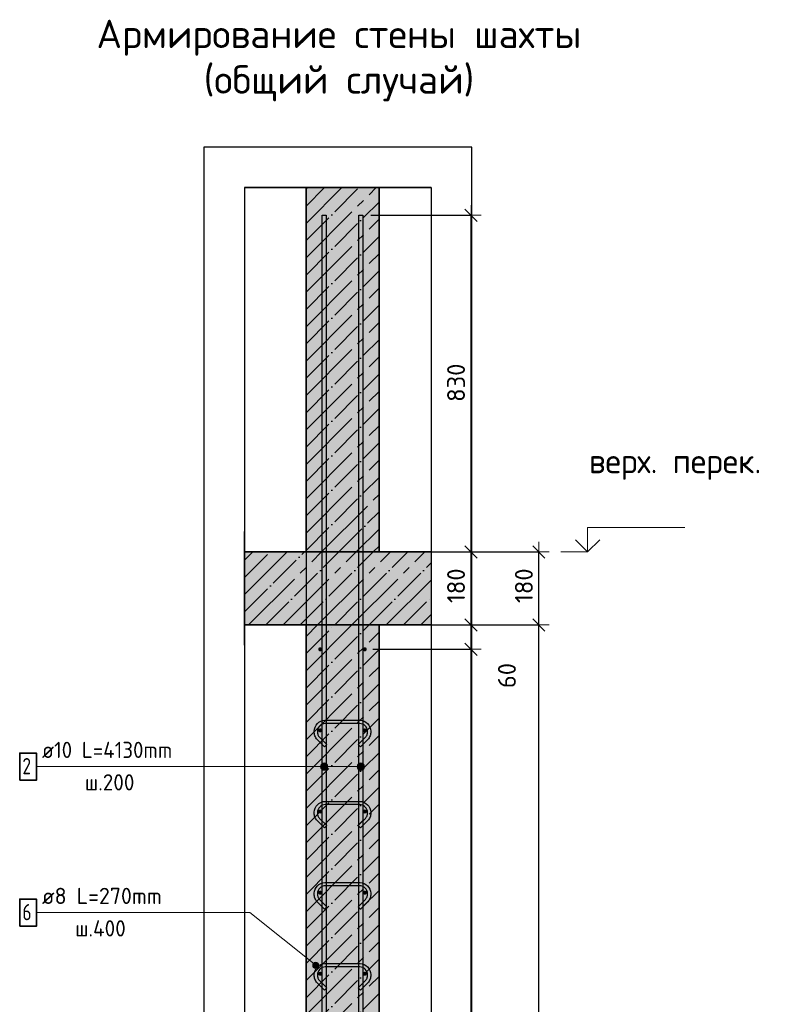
# Model space of a CAD drawing. Header units: millimetres. Extents: x 2792 to 69837, y -2757 to 29968.
# Tile 52 of 77: x 28800 to 30668, y 20148 to 22576. Entities that reach past the tile are written whole.
import ezdxf

# ---------------------------------------------------------------- set-up
doc = ezdxf.new("R2010")
doc.units = ezdxf.units.MM
doc.header["$PDMODE"] = 65
for name, pattern in [('______11', [100, 80, -10, 0, -10]), ('______5', [220, 160, -20, 20, -20]), ('________', [0])]:
    doc.linetypes.add(name, pattern=pattern)
for name, color, linetype, lineweight in [('Standard', 7, 'Continuous', 25), ('Арм.стержн. вертикальными 1', 22, 'Continuous', 35), ('Арм.стержн.горизонт. 1', 180, 'Continuous', 35), ('Высотная отметки_ общее', 7, 'Continuous', 13), ('Размерная линия_ общее', 7, 'Continuous', 13)]:
    doc.layers.add(name, color=color, linetype=linetype, lineweight=lineweight)
doc.layers.add('Арм.стержн.Стяжки', color=7, linetype='Continuous', lineweight=35, true_color=0x501e0f)
doc.styles.add('ISOCPEUR', font='ISOCPEUR')
doc.dimstyles.new('DIMSTYLE_2', dxfattribs={"dimtxt": 44, "dimasz": 50, "dimexe": 0, "dimexo": 0, "dimgap": 22, "dimtad": 2, "dimdec": 0, "dimrnd": 5, "dimzin": 12, "dimdsep": 46, "dimtxsty": 'ISOCPEUR', "dimblk1": 'ALL_ML_STRICH', "dimblk2": 'ALL_ML_STRICH', "dimsah": 1, "dimcen": 0, "dimclrd": 7, "dimclre": 256, "dimclrt": 7, "dimadec": 0, "dimazin": 0, "dimtfac": 1, "dimtdec": 0, "dimtix": 1, "dimtmove": 2, "dimatfit": 3, "dimfxl": 0, "dimtzin": 0, "dimlwd": 0, "dimlwe": -3, "dimarcsym": 0})
doc.dimstyles.new('DIMSTYLE_3', dxfattribs={"dimtxt": 44, "dimasz": 50, "dimexe": 0, "dimexo": 0, "dimgap": 22, "dimtad": 2, "dimdec": 0, "dimrnd": 5, "dimzin": 12, "dimdsep": 46, "dimtxsty": 'ISOCPEUR', "dimblk1": 'ALL_ML_STRICH', "dimblk2": 'ALL_ML_STRICH', "dimsah": 1, "dimcen": 0, "dimclrd": 7, "dimclre": 256, "dimclrt": 7, "dimadec": 0, "dimazin": 0, "dimtfac": 1, "dimtdec": 0, "dimtix": 1, "dimtmove": 2, "dimatfit": 3, "dimfxl": 0, "dimtzin": 0, "dimlwd": 0, "dimlwe": -3, "dimarcsym": 0})
doc.dimstyles.new('DIMSTYLE_5', dxfattribs={"dimtxt": 44, "dimasz": 50, "dimexe": 0, "dimexo": 0, "dimgap": 22, "dimtad": 0, "dimdec": 0, "dimrnd": 5, "dimzin": 12, "dimdsep": 46, "dimtxsty": 'ISOCPEUR', "dimblk1": 'ALL_ML_STRICH', "dimblk2": 'ALL_ML_STRICH', "dimsah": 1, "dimcen": 0, "dimclrd": 7, "dimclre": 256, "dimclrt": 7, "dimadec": 0, "dimazin": 0, "dimtfac": 1, "dimtdec": 0, "dimtix": 1, "dimtmove": 2, "dimatfit": 3, "dimfxl": 0, "dimtvp": 1.2, "dimtzin": 0, "dimlwd": 0, "dimlwe": -3, "dimarcsym": 0})

# ---------------------------------------------------------------- blocks, each defined once
blk = doc.blocks.new('ALL_ML_STRICH')
at = {"color": 0, "linetype": 'ByBlock', "lineweight": -2}
for p, q in [((0, -0.5), (0, 0.5)), ((-1, 0), (0.5, 0)), ((-0.3, -0.3), (0.3, 0.3))]:
    blk.add_line(p, q, dxfattribs=at)
blk = doc.blocks.new('*D4')
at = {"layer": 'DEFPOINTS', "color": 7, "linetype": 'Continuous', "lineweight": 13, "transparency": 33554687}
for p in [(29782, 21083.7), (29810.6, 17963.7), (30079.9, 17963.7)]:
    blk.add_point(p, dxfattribs=at)
at = {"layer": 'Размерная линия_ общее', "color": 253, "linetype": 'Continuous', "lineweight": -2, "true_color": 0xa0a0a0, "transparency": 33554687}
for p, q in [((29802, 21083.7), (30079.9, 21083.7)), ((29830.6, 17963.7), (30079.9, 17963.7))]:
    blk.add_line(p, q, dxfattribs=at)
at = {"layer": 'Размерная линия_ общее', "color": 7, "linetype": 'Continuous', "lineweight": -2, "transparency": 33554687}
blk.add_line((30079.9, 17963.7), (30079.9, 21083.7), dxfattribs=at)
at = {"layer": 'Размерная линия_ общее', "color": 7, "linetype": 'Continuous', "lineweight": 13, "transparency": 33554687, "xscale": 50, "yscale": 50, "zscale": 50}
for p, rotation in [((30079.9, 21083.7), 90), ((30079.9, 17963.7), 270)]:
    blk.add_blockref('ALL_ML_STRICH', p, dxfattribs=dict(at, rotation=rotation))
at = {"layer": 'Размерная линия_ общее', "color": 7, "linetype": 'Continuous', "lineweight": 13, "transparency": 33554687, "insert": (30042.9, 19530.3), "char_height": 44, "width": 176, "attachment_point": 5, "rotation": 90, "style": 'ISOCPEUR'}
blk.add_mtext('\\A1;{3120}', dxfattribs=at)
blk = doc.blocks.new('*D5')
at = {"layer": 'DEFPOINTS', "color": 7, "linetype": 'Continuous', "lineweight": 13, "transparency": 33554687}
for p in [(29786, 21263.7), (29782, 21083.7), (30079.9, 21083.7)]:
    blk.add_point(p, dxfattribs=at)
at = {"layer": 'Размерная линия_ общее', "color": 253, "linetype": 'Continuous', "lineweight": -2, "true_color": 0xa0a0a0, "transparency": 33554687}
for p, q in [((29806, 21263.7), (30079.9, 21263.7)), ((29802, 21083.7), (30079.9, 21083.7))]:
    blk.add_line(p, q, dxfattribs=at)
at = {"layer": 'Размерная линия_ общее', "color": 7, "linetype": 'Continuous', "lineweight": -2, "transparency": 33554687}
blk.add_line((30079.9, 21083.7), (30079.9, 21263.7), dxfattribs=at)
at = {"layer": 'Размерная линия_ общее', "color": 7, "linetype": 'Continuous', "lineweight": 13, "transparency": 33554687, "xscale": 50, "yscale": 50, "zscale": 50}
for p, rotation in [((30079.9, 21263.7), 90), ((30079.9, 21083.7), 270)]:
    blk.add_blockref('ALL_ML_STRICH', p, dxfattribs=dict(at, rotation=rotation))
at = {"layer": 'Размерная линия_ общее', "color": 7, "linetype": 'Continuous', "lineweight": 13, "transparency": 33554687, "insert": (30042.9, 21180.3), "char_height": 44, "width": 132, "attachment_point": 5, "rotation": 90, "style": 'ISOCPEUR'}
blk.add_mtext('\\A1;{180}', dxfattribs=at)
blk = doc.blocks.new('*D7')
at = {"layer": 'DEFPOINTS', "color": 7, "linetype": 'Continuous', "lineweight": 13, "transparency": 33554687}
for p in [(29650.8, 21023.7), (29650.8, 18023.7), (29912.7, 18023.7)]:
    blk.add_point(p, dxfattribs=at)
at = {"layer": 'Размерная линия_ общее', "color": 253, "linetype": 'Continuous', "lineweight": -2, "true_color": 0xa0a0a0, "transparency": 33554687}
for p, q in [((29670.8, 21023.7), (29912.7, 21023.7)), ((29670.8, 18023.7), (29912.7, 18023.7))]:
    blk.add_line(p, q, dxfattribs=at)
at = {"layer": 'Размерная линия_ общее', "color": 7, "linetype": 'Continuous', "lineweight": -2, "transparency": 33554687}
blk.add_line((29912.7, 18023.7), (29912.7, 21023.7), dxfattribs=at)
at = {"layer": 'Размерная линия_ общее', "color": 7, "linetype": 'Continuous', "lineweight": 13, "transparency": 33554687, "xscale": 50, "yscale": 50, "zscale": 50}
for p, rotation in [((29912.7, 21023.7), 90), ((29912.7, 18023.7), 270)]:
    blk.add_blockref('ALL_ML_STRICH', p, dxfattribs=dict(at, rotation=rotation))
at = {"layer": 'Размерная линия_ общее', "color": 7, "linetype": 'Continuous', "lineweight": 13, "transparency": 33554687, "insert": (29853.7, 19375.7), "char_height": 44, "width": 2.2, "attachment_point": 1, "rotation": 90, "line_spacing_factor": 0.60241, "style": 'ISOCPEUR'}
blk.add_mtext('\\W0.91;15х200=3000', dxfattribs=at)
blk = doc.blocks.new('*D8')
at = {"layer": 'DEFPOINTS', "color": 7, "linetype": 'Continuous', "lineweight": 13, "transparency": 33554687}
for p in [(29685.8, 21083.7), (29650.8, 21023.7), (29912.7, 21023.7)]:
    blk.add_point(p, dxfattribs=at)
at = {"layer": 'Размерная линия_ общее', "color": 253, "linetype": 'Continuous', "lineweight": -2, "true_color": 0xa0a0a0, "transparency": 33554687}
for p, q in [((29705.8, 21083.7), (29912.7, 21083.7)), ((29670.8, 21023.7), (29912.7, 21023.7))]:
    blk.add_line(p, q, dxfattribs=at)
at = {"layer": 'Размерная линия_ общее', "color": 7, "linetype": 'Continuous', "lineweight": -2, "transparency": 33554687}
blk.add_line((29912.7, 21023.7), (29912.7, 21083.7), dxfattribs=at)
at = {"layer": 'Размерная линия_ общее', "color": 7, "linetype": 'Continuous', "lineweight": 13, "transparency": 33554687, "xscale": 50, "yscale": 50, "zscale": 50}
for p, rotation in [((29912.7, 21083.7), 90), ((29912.7, 21023.7), 270)]:
    blk.add_blockref('ALL_ML_STRICH', p, dxfattribs=dict(at, rotation=rotation))
at = {"layer": 'Размерная линия_ общее', "color": 7, "linetype": 'Continuous', "lineweight": 13, "transparency": 33554687, "insert": (30001.1, 20958.9), "char_height": 44, "width": 88, "attachment_point": 5, "rotation": 90, "style": 'ISOCPEUR'}
blk.add_mtext('\\A1;{60}', dxfattribs=at)
blk = doc.blocks.new('*D9')
at = {"layer": 'DEFPOINTS', "color": 7, "linetype": 'Continuous', "lineweight": 13, "transparency": 33554687}
for p in [(29685.8, 21263.7), (29685.8, 21083.7), (29912.7, 21083.7)]:
    blk.add_point(p, dxfattribs=at)
at = {"layer": 'Размерная линия_ общее', "color": 253, "linetype": 'Continuous', "lineweight": -2, "true_color": 0xa0a0a0, "transparency": 33554687}
for p, q in [((29705.8, 21263.7), (29912.7, 21263.7)), ((29705.8, 21083.7), (29912.7, 21083.7))]:
    blk.add_line(p, q, dxfattribs=at)
at = {"layer": 'Размерная линия_ общее', "color": 7, "linetype": 'Continuous', "lineweight": -2, "transparency": 33554687}
blk.add_line((29912.7, 21083.7), (29912.7, 21263.7), dxfattribs=at)
at = {"layer": 'Размерная линия_ общее', "color": 7, "linetype": 'Continuous', "lineweight": 13, "transparency": 33554687, "xscale": 50, "yscale": 50, "zscale": 50}
for p, rotation in [((29912.7, 21263.7), 90), ((29912.7, 21083.7), 270)]:
    blk.add_blockref('ALL_ML_STRICH', p, dxfattribs=dict(at, rotation=rotation))
at = {"layer": 'Размерная линия_ общее', "color": 7, "linetype": 'Continuous', "lineweight": 13, "transparency": 33554687, "insert": (29875.7, 21180.3), "char_height": 44, "width": 132, "attachment_point": 5, "rotation": 90, "style": 'ISOCPEUR'}
blk.add_mtext('\\A1;{180}', dxfattribs=at)
blk = doc.blocks.new('*D10')
at = {"layer": 'DEFPOINTS', "color": 7, "linetype": 'Continuous', "lineweight": 13, "transparency": 33554687}
for p in [(29645.8, 22093.7), (29685.8, 21263.7), (29912.7, 21263.7)]:
    blk.add_point(p, dxfattribs=at)
at = {"layer": 'Размерная линия_ общее', "color": 253, "linetype": 'Continuous', "lineweight": -2, "true_color": 0xa0a0a0, "transparency": 33554687}
for p, q in [((29665.8, 22093.7), (29912.7, 22093.7)), ((29705.8, 21263.7), (29912.7, 21263.7))]:
    blk.add_line(p, q, dxfattribs=at)
at = {"layer": 'Размерная линия_ общее', "color": 7, "linetype": 'Continuous', "lineweight": -2, "transparency": 33554687}
blk.add_line((29912.7, 21263.7), (29912.7, 22093.7), dxfattribs=at)
at = {"layer": 'Размерная линия_ общее', "color": 7, "linetype": 'Continuous', "lineweight": 13, "transparency": 33554687, "xscale": 50, "yscale": 50, "zscale": 50}
for p, rotation in [((29912.7, 22093.7), 90), ((29912.7, 21263.7), 270)]:
    blk.add_blockref('ALL_ML_STRICH', p, dxfattribs=dict(at, rotation=rotation))
at = {"layer": 'Размерная линия_ общее', "color": 7, "linetype": 'Continuous', "lineweight": 13, "transparency": 33554687, "insert": (29875.7, 21680.9), "char_height": 44, "width": 132, "attachment_point": 5, "rotation": 90, "style": 'ISOCPEUR'}
blk.add_mtext('\\A1;{830}', dxfattribs=at)
blk = doc.blocks.new('COMPLEX_ELEVATIONDIM_0')
at = {"layer": 'Высотная отметки_ общее', "color": 7, "linetype": 'Continuous', "lineweight": 13, "transparency": 33554687}
for p, q in [((30199.9, 21263.7), (30199.9, 21323.7)), ((30199.9, 21323.7), (30439.9, 21323.7)), ((30199.9, 21263.7), (30169.9, 21293.7)), ((30199.9, 21263.7), (30229.9, 21293.7)), ((30199.9, 21263.7), (30199.9, 21263.7)), ((30199.9, 21263.7), (30199.9, 21263.7)), ((30199.9, 21263.7), (30199.9, 21263.7)), ((30199.9, 21263.7), (30199.9, 21263.7)), ((30199.9, 17963.7), (30199.9, 18023.7)), ((30199.9, 18023.7), (30439.9, 18023.7)), ((30199.9, 17963.7), (30169.9, 17993.7)), ((30199.9, 17963.7), (30229.9, 17993.7)), ((30199.9, 17963.7), (30133.8, 17963.7)), ((30199.9, 17963.7), (30199.9, 17963.7)), ((30199.9, 17963.7), (30199.9, 17963.7)), ((30199.9, 17963.7), (30199.9, 17963.7)), ((30199.9, 17963.7), (30199.9, 17963.7))]:
    blk.add_line(p, q, dxfattribs=at)
blk.add_lwpolyline([(30199.9, 21263.7), (30194.2, 21263.7), (30194.2, 21263.7), (30133.8, 21263.7)], dxfattribs=at)
at = {"layer": 'Высотная отметки_ общее', "color": 7, "linetype": 'Continuous', "lineweight": 13, "transparency": 33554687, "char_height": 60, "attachment_point": 7, "style": 'ISOCPEUR'}
for s, insert, width in [('\\W0.97;верх. перек.', (30203.3, 21441.5), 478.865), ('\\W0.98;верх. перекр.', (30201.7, 18132), 520.897)]:
    blk.add_mtext(s, dxfattribs=dict(at, insert=insert, width=width))

msp = doc.modelspace()

# ---------------------------------------------------------------- hatches: boundary and pattern name
at = {"linetype": 'Continuous', "lineweight": -3, "true_color": 0xc7c7c7, "transparency": 33554687}
msp.add_hatch(color=9, dxfattribs=at).paths.add_polyline_path([(29505.8, 21263.7), (29685.8, 21263.7), (29685.8, 22162), (29505.8, 22162)])
at = {"layer": 'Standard', "linetype": 'Continuous', "lineweight": -3, "transparency": 33554687}
msp.add_hatch(color=7, dxfattribs=at).paths.add_polyline_path([(29354.3, 21263.7), (29354.3, 21083.7), (29814.3, 21083.7), (29814.3, 21263.7)])
at = {"layer": 'Standard', "linetype": 'Continuous', "lineweight": -3, "true_color": 0xc7c7c7, "transparency": 33554687}
msp.add_hatch(color=9, dxfattribs=at).paths.add_polyline_path([(29685.8, 21083.7), (29505.8, 21083.7), (29505.8, 17963.7), (29685.8, 17963.7)])
at = {"layer": 'Арм.стержн. вертикальными 1', "linetype": 'Continuous', "lineweight": 13, "transparency": 33554687}
for points in [[(29543, 20729.8), (29543, 20738.8), (29541.8, 20734.3)], [(29543, 20729.8), (29543, 20738.8), (29541.8, 20734.3)], [(29543, 20738.8), (29546.3, 20726.5), (29546.3, 20742)], [(29543, 20738.8), (29546.3, 20726.5), (29546.3, 20742)], [(29543, 20738.8), (29543, 20729.8), (29546.3, 20726.5)], [(29543, 20738.8), (29543, 20729.8), (29546.3, 20726.5)], [(29546.3, 20742), (29550.8, 20725.3), (29550.8, 20743.3)], [(29546.3, 20742), (29550.8, 20725.3), (29550.8, 20743.3)], [(29546.3, 20742), (29546.3, 20726.5), (29550.8, 20725.3)], [(29546.3, 20742), (29546.3, 20726.5), (29550.8, 20725.3)], [(29550.8, 20743.3), (29550.8, 20725.3), (29555.3, 20726.5)], [(29550.8, 20743.3), (29555.3, 20726.5), (29555.3, 20742)], [(29550.8, 20743.3), (29550.8, 20725.3), (29555.3, 20726.5)], [(29550.8, 20743.3), (29555.3, 20726.5), (29555.3, 20742)], [(29555.3, 20742), (29555.3, 20726.5), (29558.5, 20729.8)], [(29555.3, 20742), (29558.5, 20729.8), (29558.5, 20738.8)], [(29555.3, 20742), (29555.3, 20726.5), (29558.5, 20729.8)], [(29555.3, 20742), (29558.5, 20729.8), (29558.5, 20738.8)], [(29558.5, 20738.8), (29558.5, 20729.8), (29559.8, 20734.3)], [(29558.5, 20738.8), (29558.5, 20729.8), (29559.8, 20734.3)], [(29633, 20729.8), (29633, 20738.8), (29631.8, 20734.3)], [(29633, 20729.8), (29633, 20738.8), (29631.8, 20734.3)], [(29633, 20738.8), (29636.3, 20726.5), (29636.3, 20742)], [(29633, 20738.8), (29636.3, 20726.5), (29636.3, 20742)], [(29633, 20738.8), (29633, 20729.8), (29636.3, 20726.5)], [(29633, 20738.8), (29633, 20729.8), (29636.3, 20726.5)], [(29636.3, 20742), (29640.8, 20725.3), (29640.8, 20743.3)], [(29636.3, 20742), (29640.8, 20725.3), (29640.8, 20743.3)], [(29636.3, 20742), (29636.3, 20726.5), (29640.8, 20725.3)], [(29636.3, 20742), (29636.3, 20726.5), (29640.8, 20725.3)], [(29640.8, 20743.3), (29640.8, 20725.3), (29645.3, 20726.5)], [(29640.8, 20743.3), (29645.3, 20726.5), (29645.3, 20742)], [(29640.8, 20743.3), (29640.8, 20725.3), (29645.3, 20726.5)], [(29640.8, 20743.3), (29645.3, 20726.5), (29645.3, 20742)], [(29645.3, 20742), (29645.3, 20726.5), (29648.5, 20729.8)], [(29645.3, 20742), (29648.5, 20729.8), (29648.5, 20738.8)], [(29645.3, 20742), (29645.3, 20726.5), (29648.5, 20729.8)], [(29645.3, 20742), (29648.5, 20729.8), (29648.5, 20738.8)], [(29648.5, 20738.8), (29648.5, 20729.8), (29649.8, 20734.3)], [(29648.5, 20738.8), (29648.5, 20729.8), (29649.8, 20734.3)]]:
    msp.add_hatch(color=7, dxfattribs=at).paths.add_polyline_path(points)
at = {"layer": 'Арм.стержн.горизонт. 1', "linetype": 'Continuous', "lineweight": 50, "transparency": 33554687}
for points in [[(29545.8, 21023.7), (29545.4, 21025.6), (29544.3, 21027.2), (29542.7, 21028.3), (29540.8, 21028.7), (29538.9, 21028.3), (29537.2, 21027.2), (29536.1, 21025.6), (29535.8, 21023.7), (29536.1, 21021.8), (29537.2, 21020.1), (29538.9, 21019), (29540.8, 21018.7), (29542.7, 21019), (29544.3, 21020.1), (29545.4, 21021.8)], [(29655.8, 21023.7), (29655.4, 21025.6), (29654.3, 21027.2), (29652.7, 21028.3), (29650.8, 21028.7), (29648.9, 21028.3), (29647.2, 21027.2), (29646.1, 21025.6), (29645.8, 21023.7), (29646.1, 21021.8), (29647.2, 21020.1), (29648.9, 21019), (29650.8, 21018.7), (29652.7, 21019), (29654.3, 21020.1), (29655.4, 21021.8)], [(29545.8, 20823.7), (29545.4, 20825.6), (29544.3, 20827.2), (29542.7, 20828.3), (29540.8, 20828.7), (29538.9, 20828.3), (29537.2, 20827.2), (29536.1, 20825.6), (29535.8, 20823.7), (29536.1, 20821.8), (29537.2, 20820.1), (29538.9, 20819), (29540.8, 20818.7), (29542.7, 20819), (29544.3, 20820.1), (29545.4, 20821.8)], [(29655.8, 20823.7), (29655.4, 20825.6), (29654.3, 20827.2), (29652.7, 20828.3), (29650.8, 20828.7), (29648.9, 20828.3), (29647.2, 20827.2), (29646.1, 20825.6), (29645.8, 20823.7), (29646.1, 20821.8), (29647.2, 20820.1), (29648.9, 20819), (29650.8, 20818.7), (29652.7, 20819), (29654.3, 20820.1), (29655.4, 20821.8)], [(29545.8, 20623.7), (29545.4, 20625.6), (29544.3, 20627.2), (29542.7, 20628.3), (29540.8, 20628.7), (29538.9, 20628.3), (29537.2, 20627.2), (29536.1, 20625.6), (29535.8, 20623.7), (29536.1, 20621.8), (29537.2, 20620.1), (29538.9, 20619), (29540.8, 20618.7), (29542.7, 20619), (29544.3, 20620.1), (29545.4, 20621.8)], [(29655.8, 20623.7), (29655.4, 20625.6), (29654.3, 20627.2), (29652.7, 20628.3), (29650.8, 20628.7), (29648.9, 20628.3), (29647.2, 20627.2), (29646.1, 20625.6), (29645.8, 20623.7), (29646.1, 20621.8), (29647.2, 20620.1), (29648.9, 20619), (29650.8, 20618.7), (29652.7, 20619), (29654.3, 20620.1), (29655.4, 20621.8)], [(29545.8, 20423.7), (29545.4, 20425.6), (29544.3, 20427.2), (29542.7, 20428.3), (29540.8, 20428.7), (29538.9, 20428.3), (29537.2, 20427.2), (29536.1, 20425.6), (29535.8, 20423.7), (29536.1, 20421.8), (29537.2, 20420.1), (29538.9, 20419), (29540.8, 20418.7), (29542.7, 20419), (29544.3, 20420.1), (29545.4, 20421.8)], [(29655.8, 20423.7), (29655.4, 20425.6), (29654.3, 20427.2), (29652.7, 20428.3), (29650.8, 20428.7), (29648.9, 20428.3), (29647.2, 20427.2), (29646.1, 20425.6), (29645.8, 20423.7), (29646.1, 20421.8), (29647.2, 20420.1), (29648.9, 20419), (29650.8, 20418.7), (29652.7, 20419), (29654.3, 20420.1), (29655.4, 20421.8)], [(29545.8, 20223.7), (29545.4, 20225.6), (29544.3, 20227.2), (29542.7, 20228.3), (29540.8, 20228.7), (29538.9, 20228.3), (29537.2, 20227.2), (29536.1, 20225.6), (29535.8, 20223.7), (29536.1, 20221.8), (29537.2, 20220.1), (29538.9, 20219), (29540.8, 20218.7), (29542.7, 20219), (29544.3, 20220.1), (29545.4, 20221.8)], [(29655.8, 20223.7), (29655.4, 20225.6), (29654.3, 20227.2), (29652.7, 20228.3), (29650.8, 20228.7), (29648.9, 20228.3), (29647.2, 20227.2), (29646.1, 20225.6), (29645.8, 20223.7), (29646.1, 20221.8), (29647.2, 20220.1), (29648.9, 20219), (29650.8, 20218.7), (29652.7, 20219), (29654.3, 20220.1), (29655.4, 20221.8)]]:
    msp.add_hatch(color=4, dxfattribs=at).paths.add_polyline_path(points)
at = {"layer": 'Арм.стержн.Стяжки', "linetype": 'Continuous', "lineweight": 13, "transparency": 33554687}
for points in [[(29522.4, 20245.8), (29527.1, 20251.6), (29523.9, 20249.3)], [(29527.1, 20251.6), (29522.4, 20245.8), (29522.8, 20242)], [(29527.1, 20251.6), (29522.8, 20242), (29530.9, 20252)], [(29530.9, 20252), (29522.8, 20242), (29525.1, 20238.8)], [(29530.9, 20252), (29525.1, 20238.8), (29534.4, 20250.5)], [(29534.4, 20250.5), (29525.1, 20238.8), (29528.7, 20237.3)], [(29534.4, 20250.5), (29528.7, 20237.3), (29536.7, 20247.4)], [(29536.7, 20247.4), (29528.7, 20237.3), (29532.5, 20237.7)], [(29536.7, 20247.4), (29532.5, 20237.7), (29537.1, 20243.6)], [(29537.1, 20243.6), (29532.5, 20237.7), (29535.6, 20240)]]:
    msp.add_hatch(color=7, dxfattribs=at).paths.add_polyline_path(points)

# ---------------------------------------------------------------- linework, layer by layer
at = {"color": 52, "linetype": 'Continuous', "lineweight": -3, "transparency": 33554687}
for p, q in [((29354.3, 22162), (29354.3, 17828.4)), ((29354.3, 22162), (29354.3, 17828.4)), ((29354.3, 22162), (29814.3, 22162)), ((29814.3, 22162), (29354.3, 22162)), ((29814.3, 22162), (29814.3, 17828.4)), ((29814.3, 22162), (29814.3, 17828.4))]:
    msp.add_line(p, q, dxfattribs=at)
at = {"color": 7, "linetype": 'Continuous', "lineweight": 25, "transparency": 33554687}
for p, q in [((29735.8, 22162), (29455.8, 22162)), ((29505.8, 21263.7), (29685.8, 21263.7))]:
    msp.add_line(p, q, dxfattribs=at)
at = {"color": 253, "linetype": '______11', "lineweight": -3, "true_color": 0xababab, "transparency": 33554687}
for p, q in [((29505.8, 22031.2), (29636.6, 22162)), ((29505.8, 22116), (29551.8, 22162)), ((29505.8, 21946.3), (29685.8, 22126.3)), ((29505.8, 21861.5), (29685.8, 22041.5)), ((29505.8, 21776.6), (29685.8, 21956.6)), ((29505.8, 21691.8), (29685.8, 21871.8)), ((29505.8, 21606.9), (29685.8, 21786.9)), ((29505.8, 21522.1), (29685.8, 21702.1)), ((29505.8, 21437.2), (29685.8, 21617.2)), ((29505.8, 21352.3), (29685.8, 21532.3)), ((29505.8, 21267.5), (29685.8, 21447.5)), ((29586.8, 21263.7), (29685.8, 21362.6)), ((29671.6, 21263.7), (29685.8, 21277.8))]:
    msp.add_line(p, q, dxfattribs=at)
at = {"color": 253, "linetype": '______5', "lineweight": -3, "true_color": 0xababab, "transparency": 33554687}
for p, q in [((29505.8, 21988.7), (29679, 22162)), ((29505.8, 22073.6), (29594.2, 22162)), ((29505.8, 22158.4), (29509.3, 22162)), ((29505.8, 21903.9), (29685.8, 22083.9)), ((29505.8, 21819), (29685.8, 21999)), ((29505.8, 21734.2), (29685.8, 21914.2)), ((29505.8, 21649.3), (29685.8, 21829.3)), ((29505.8, 21564.5), (29685.8, 21744.5)), ((29505.8, 21479.6), (29685.8, 21659.6)), ((29505.8, 21394.8), (29685.8, 21574.8)), ((29505.8, 21309.9), (29685.8, 21489.9)), ((29544.4, 21263.7), (29685.8, 21405.1)), ((29629.2, 21263.7), (29685.8, 21320.2))]:
    msp.add_line(p, q, dxfattribs=at)
at = {"color": 7, "linetype": 'Continuous', "lineweight": 35, "transparency": 33554687}
for p, q in [((29505.8, 22162), (29505.8, 21263.7)), ((29685.8, 21263.7), (29685.8, 22162))]:
    msp.add_line(p, q, dxfattribs=at)
at = {"layer": 'Standard', "color": 7, "linetype": 'Continuous', "lineweight": 25, "transparency": 33554687}
for p, q in [((29354.3, 21033.7), (29354.3, 21313.7)), ((29814.3, 21313.7), (29814.3, 21033.7)), ((29685.8, 21263.7), (29505.8, 21263.7)), ((29685.8, 21083.7), (29505.8, 21083.7)), ((29505.8, 21083.7), (29685.8, 21083.7))]:
    msp.add_line(p, q, dxfattribs=at)
at = {"layer": 'Standard', "color": 253, "linetype": '______11', "lineweight": -3, "true_color": 0xababab, "transparency": 33554687}
for p, q in [((29354.3, 21200.9), (29417.1, 21263.7)), ((29354.3, 21116.1), (29501.9, 21263.7)), ((29406.8, 21083.7), (29586.8, 21263.7)), ((29491.6, 21083.7), (29671.6, 21263.7)), ((29576.5, 21083.7), (29756.5, 21263.7)), ((29661.3, 21083.7), (29814.3, 21236.7)), ((29746.2, 21083.7), (29814.3, 21151.8)), ((29505.8, 20928.1), (29661.3, 21083.7)), ((29505.8, 21012.9), (29576.5, 21083.7)), ((29505.8, 20843.2), (29685.8, 21023.2)), ((29505.8, 20758.4), (29685.8, 20938.4)), ((29505.8, 20673.5), (29685.8, 20853.5)), ((29505.8, 20588.7), (29685.8, 20768.7)), ((29505.8, 20503.8), (29685.8, 20683.8)), ((29505.8, 20419), (29685.8, 20599)), ((29505.8, 20334.1), (29685.8, 20514.1)), ((29505.8, 20249.3), (29685.8, 20429.3)), ((29505.8, 20164.4), (29685.8, 20344.4)), ((29505.8, 20079.6), (29685.8, 20259.6)), ((29505.8, 19994.7), (29685.8, 20174.7))]:
    msp.add_line(p, q, dxfattribs=at)
at = {"layer": 'Standard', "color": 253, "linetype": '______5', "lineweight": -3, "true_color": 0xababab, "transparency": 33554687}
for p, q in [((29354.3, 21243.3), (29374.7, 21263.7)), ((29354.3, 21158.5), (29459.5, 21263.7)), ((29364.4, 21083.7), (29544.4, 21263.7)), ((29449.2, 21083.7), (29629.2, 21263.7)), ((29534.1, 21083.7), (29714.1, 21263.7)), ((29618.9, 21083.7), (29798.9, 21263.7)), ((29703.8, 21083.7), (29814.3, 21194.2)), ((29788.6, 21083.7), (29814.3, 21109.4)), ((29505.8, 20970.5), (29618.9, 21083.7)), ((29505.8, 21055.4), (29534.1, 21083.7)), ((29505.8, 20885.7), (29685.8, 21065.7)), ((29505.8, 20800.8), (29685.8, 20980.8)), ((29505.8, 20716), (29685.8, 20896)), ((29505.8, 20631.1), (29685.8, 20811.1)), ((29505.8, 20546.2), (29685.8, 20726.2)), ((29505.8, 20461.4), (29685.8, 20641.4)), ((29505.8, 20376.5), (29685.8, 20556.5)), ((29505.8, 20291.7), (29685.8, 20471.7)), ((29505.8, 20206.8), (29685.8, 20386.8)), ((29505.8, 20122), (29685.8, 20302)), ((29505.8, 20037.1), (29685.8, 20217.1))]:
    msp.add_line(p, q, dxfattribs=at)
at = {"layer": 'Standard', "color": 7, "linetype": 'Continuous', "lineweight": 35, "transparency": 33554687}
for p, q in [((29505.8, 21263.7), (29354.3, 21263.7)), ((29814.3, 21263.7), (29685.8, 21263.7)), ((29354.3, 21083.7), (29505.8, 21083.7)), ((29505.8, 21083.7), (29505.8, 17963.7)), ((29685.8, 17963.7), (29685.8, 21083.7)), ((29685.8, 21083.7), (29814.3, 21083.7))]:
    msp.add_line(p, q, dxfattribs=at)
at = {"layer": 'Standard', "color": 253, "linetype": '________', "lineweight": 25, "true_color": 0xababab, "transparency": 33554687}
msp.add_line((29505.8, 21263.7), (29505.8, 21083.7), dxfattribs=at)
at = {"layer": 'Standard', "color": 7, "linetype": 'Continuous', "lineweight": 25, "transparency": 33554687}
msp.add_lwpolyline([(29254.3, 17728.4), (29914.3, 17728.4), (29914.3, 22262), (29254.3, 22262), (29254.3, 17728.4)], dxfattribs=at)
at = {"layer": 'Арм.стержн. вертикальными 1', "color": 7, "linetype": 'Continuous', "lineweight": 13, "transparency": 33554687}
for p, q in [((28841.3, 20734.3), (29433.3, 20734.3)), ((29433.3, 20734.3), (29550.8, 20734.3)), ((29433.3, 20734.3), (29550.8, 20734.3)), ((29433.3, 20734.3), (29640.8, 20734.3)), ((29433.3, 20734.3), (29640.8, 20734.3)), ((29541.8, 20734.3), (29541.8, 20734.3)), ((29541.8, 20734.3), (29541.8, 20734.3)), ((29550.8, 20743.3), (29550.8, 20743.3)), ((29550.8, 20743.3), (29550.8, 20743.3)), ((29559.8, 20734.3), (29559.8, 20734.3)), ((29559.8, 20734.3), (29559.8, 20734.3)), ((29631.8, 20734.3), (29631.8, 20734.3)), ((29631.8, 20734.3), (29631.8, 20734.3)), ((29640.8, 20743.3), (29640.8, 20743.3)), ((29640.8, 20743.3), (29640.8, 20743.3)), ((29649.8, 20734.3), (29649.8, 20734.3)), ((29649.8, 20734.3), (29649.8, 20734.3)), ((29550.8, 20725.3), (29550.8, 20725.3)), ((29550.8, 20725.3), (29550.8, 20725.3)), ((29640.8, 20725.3), (29640.8, 20725.3)), ((29640.8, 20725.3), (29640.8, 20725.3))]:
    msp.add_line(p, q, dxfattribs=at)
at = {"layer": 'Арм.стержн. вертикальными 1', "color": 4, "linetype": 'Continuous', "lineweight": 25, "transparency": 33554687}
for points in [[(29545.8, 17963.7), (29545.8, 22093.7), (29555.8, 22093.7), (29555.8, 17963.7), (29545.8, 17963.7)], [(29545.8, 17963.7), (29545.8, 22093.7), (29555.8, 22093.7), (29555.8, 17963.7), (29545.8, 17963.7)], [(29635.8, 17963.7), (29635.8, 22093.7), (29645.8, 22093.7), (29645.8, 17963.7), (29635.8, 17963.7)], [(29635.8, 17963.7), (29635.8, 22093.7), (29645.8, 22093.7), (29645.8, 17963.7), (29635.8, 17963.7)]]:
    msp.add_lwpolyline(points, dxfattribs=at)
at = {"layer": 'Арм.стержн. вертикальными 1', "color": 7, "linetype": 'Continuous', "lineweight": 35, "transparency": 33554687}
msp.add_lwpolyline([(28800, 20700.9), (28841.3, 20700.9), (28841.3, 20767.6), (28800, 20767.6), (28800, 20700.9)], dxfattribs=at)
at = {"layer": 'Арм.стержн. вертикальными 1', "color": 7, "linetype": 'Continuous', "lineweight": 13, "transparency": 33554687}
for centre in [(29550.8, 20734.3), (29550.8, 20734.3), (29640.8, 20734.3), (29640.8, 20734.3)]:
    msp.add_circle(centre, 9, dxfattribs=at)
at = {"layer": 'Арм.стержн.горизонт. 1', "color": 52, "linetype": 'Continuous', "lineweight": 25, "transparency": 33554687}
for p, q in [((29505.8, 21083.7), (29505.8, 21083.7)), ((29685.8, 21083.7), (29685.8, 21083.7))]:
    msp.add_line(p, q, dxfattribs=at)
at = {"layer": 'Арм.стержн.Стяжки', "color": 7, "linetype": 'Continuous', "lineweight": 13, "transparency": 33554687}
for p, q in [((28841.3, 20374.3), (29367.3, 20374.3)), ((29367.3, 20374.3), (29529.8, 20244.7)), ((29523.9, 20249.3), (29523.9, 20249.3)), ((29534.4, 20250.5), (29534.4, 20250.5)), ((29525.1, 20238.8), (29525.1, 20238.8)), ((29535.6, 20240), (29535.6, 20240))]:
    msp.add_line(p, q, dxfattribs=at)
at = {"layer": 'Арм.стержн.Стяжки', "color": 40, "linetype": 'Continuous', "lineweight": 25, "transparency": 33554687}
for points in [[(29634.3, 20788.9), (29652.2, 20806.8), (29653.4, 20808.2), (29654.5, 20809.7), (29655.5, 20811.4), (29656.2, 20813), (29656.9, 20814.7), (29657.3, 20816.6), (29657.6, 20818.4), (29657.8, 20820.3), (29657.8, 20821.4), (29657.3, 20825.1), (29656.1, 20828.7), (29654.2, 20832.1), (29651.9, 20834.8), (29649.2, 20837.1), (29645.8, 20839), (29642.2, 20840.2), (29638.5, 20840.7), (29553, 20840.7), (29549.4, 20840.2), (29545.7, 20839), (29542.4, 20837.1), (29539.6, 20834.8), (29537.4, 20832.1), (29535.5, 20828.7), (29534.3, 20825.1), (29533.8, 20821.4), (29533.8, 20820.3), (29533.9, 20818.4), (29534.2, 20816.6), (29534.7, 20814.7), (29535.3, 20813), (29536.1, 20811.4), (29537, 20809.7), (29538.1, 20808.2), (29539.4, 20806.8), (29557.2, 20788.9), (29551.6, 20783.3), (29533.5, 20801.3), (29531.8, 20803.2), (29530.3, 20805.4), (29529, 20807.6), (29527.9, 20810), (29527, 20812.4), (29526.4, 20814.9), (29525.9, 20817.5), (29525.8, 20820), (29525.8, 20822), (29526.4, 20826.9), (29528.1, 20832), (29530.7, 20836.6), (29534, 20840.5), (29537.8, 20843.7), (29542.5, 20846.3), (29547.6, 20848), (29552.4, 20848.7), (29639.1, 20848.7), (29644, 20848), (29649, 20846.3), (29653.7, 20843.7), (29657.6, 20840.5), (29660.8, 20836.6), (29663.4, 20832), (29665.1, 20826.9), (29665.8, 20822), (29665.8, 20820), (29665.6, 20817.5), (29665.2, 20814.9), (29664.5, 20812.4), (29663.6, 20810), (29662.5, 20807.6), (29661.2, 20805.4), (29659.7, 20803.2), (29658, 20801.3), (29640, 20783.3), (29634.3, 20788.9)], [(29634.3, 20588.9), (29652.2, 20606.8), (29653.4, 20608.2), (29654.5, 20609.7), (29655.5, 20611.4), (29656.2, 20613), (29656.9, 20614.7), (29657.3, 20616.6), (29657.6, 20618.4), (29657.8, 20620.3), (29657.8, 20621.4), (29657.3, 20625.1), (29656.1, 20628.7), (29654.2, 20632.1), (29651.9, 20634.8), (29649.2, 20637.1), (29645.8, 20639), (29642.2, 20640.2), (29638.5, 20640.7), (29553, 20640.7), (29549.4, 20640.2), (29545.7, 20639), (29542.4, 20637.1), (29539.6, 20634.8), (29537.4, 20632.1), (29535.5, 20628.7), (29534.3, 20625.1), (29533.8, 20621.4), (29533.8, 20620.3), (29533.9, 20618.4), (29534.2, 20616.6), (29534.7, 20614.7), (29535.3, 20613), (29536.1, 20611.4), (29537, 20609.7), (29538.1, 20608.2), (29539.4, 20606.8), (29557.2, 20588.9), (29551.6, 20583.3), (29533.5, 20601.3), (29531.8, 20603.2), (29530.3, 20605.4), (29529, 20607.6), (29527.9, 20610), (29527, 20612.4), (29526.4, 20614.9), (29525.9, 20617.5), (29525.8, 20620), (29525.8, 20622), (29526.4, 20626.9), (29528.1, 20632), (29530.7, 20636.6), (29534, 20640.5), (29537.8, 20643.7), (29542.5, 20646.3), (29547.6, 20648), (29552.4, 20648.7), (29639.1, 20648.7), (29644, 20648), (29649, 20646.3), (29653.7, 20643.7), (29657.6, 20640.5), (29660.8, 20636.6), (29663.4, 20632), (29665.1, 20626.9), (29665.8, 20622), (29665.8, 20620), (29665.6, 20617.5), (29665.2, 20614.9), (29664.5, 20612.4), (29663.6, 20610), (29662.5, 20607.6), (29661.2, 20605.4), (29659.7, 20603.2), (29658, 20601.3), (29640, 20583.3), (29634.3, 20588.9)], [(29634.3, 20388.9), (29652.2, 20406.8), (29653.4, 20408.2), (29654.5, 20409.7), (29655.5, 20411.4), (29656.2, 20413), (29656.9, 20414.7), (29657.3, 20416.6), (29657.6, 20418.4), (29657.8, 20420.3), (29657.8, 20421.4), (29657.3, 20425.1), (29656.1, 20428.7), (29654.2, 20432.1), (29651.9, 20434.8), (29649.2, 20437.1), (29645.8, 20439), (29642.2, 20440.2), (29638.5, 20440.7), (29553, 20440.7), (29549.4, 20440.2), (29545.7, 20439), (29542.4, 20437.1), (29539.6, 20434.8), (29537.4, 20432.1), (29535.5, 20428.7), (29534.3, 20425.1), (29533.8, 20421.4), (29533.8, 20420.3), (29533.9, 20418.4), (29534.2, 20416.6), (29534.7, 20414.7), (29535.3, 20413), (29536.1, 20411.4), (29537, 20409.7), (29538.1, 20408.2), (29539.4, 20406.8), (29557.2, 20388.9), (29551.6, 20383.3), (29533.5, 20401.3), (29531.8, 20403.2), (29530.3, 20405.4), (29529, 20407.6), (29527.9, 20410), (29527, 20412.4), (29526.4, 20414.9), (29525.9, 20417.5), (29525.8, 20420), (29525.8, 20422), (29526.4, 20426.9), (29528.1, 20432), (29530.7, 20436.6), (29534, 20440.5), (29537.8, 20443.7), (29542.5, 20446.3), (29547.6, 20448), (29552.4, 20448.7), (29639.1, 20448.7), (29644, 20448), (29649, 20446.3), (29653.7, 20443.7), (29657.6, 20440.5), (29660.8, 20436.6), (29663.4, 20432), (29665.1, 20426.9), (29665.8, 20422), (29665.8, 20420), (29665.6, 20417.5), (29665.2, 20414.9), (29664.5, 20412.4), (29663.6, 20410), (29662.5, 20407.6), (29661.2, 20405.4), (29659.7, 20403.2), (29658, 20401.3), (29640, 20383.3), (29634.3, 20388.9)], [(29634.3, 20188.9), (29652.2, 20206.8), (29653.4, 20208.2), (29654.5, 20209.7), (29655.5, 20211.4), (29656.2, 20213), (29656.9, 20214.7), (29657.3, 20216.6), (29657.6, 20218.4), (29657.8, 20220.3), (29657.8, 20221.4), (29657.3, 20225.1), (29656.1, 20228.7), (29654.2, 20232.1), (29651.9, 20234.8), (29649.2, 20237.1), (29645.8, 20239), (29642.2, 20240.2), (29638.5, 20240.7), (29553, 20240.7), (29549.4, 20240.2), (29545.7, 20239), (29542.4, 20237.1), (29539.6, 20234.8), (29537.4, 20232.1), (29535.5, 20228.7), (29534.3, 20225.1), (29533.8, 20221.4), (29533.8, 20220.3), (29533.9, 20218.4), (29534.2, 20216.6), (29534.7, 20214.7), (29535.3, 20213), (29536.1, 20211.4), (29537, 20209.7), (29538.1, 20208.2), (29539.4, 20206.8), (29557.2, 20188.9), (29551.6, 20183.3), (29533.5, 20201.3), (29531.8, 20203.2), (29530.3, 20205.4), (29529, 20207.6), (29527.9, 20210), (29527, 20212.4), (29526.4, 20214.9), (29525.9, 20217.5), (29525.8, 20220), (29525.8, 20222), (29526.4, 20226.9), (29528.1, 20232), (29530.7, 20236.6), (29534, 20240.5), (29537.8, 20243.7), (29542.5, 20246.3), (29547.6, 20248), (29552.4, 20248.7), (29639.1, 20248.7), (29644, 20248), (29649, 20246.3), (29653.7, 20243.7), (29657.6, 20240.5), (29660.8, 20236.6), (29663.4, 20232), (29665.1, 20226.9), (29665.8, 20222), (29665.8, 20220), (29665.6, 20217.5), (29665.2, 20214.9), (29664.5, 20212.4), (29663.6, 20210), (29662.5, 20207.6), (29661.2, 20205.4), (29659.7, 20203.2), (29658, 20201.3), (29640, 20183.3), (29634.3, 20188.9)]]:
    msp.add_lwpolyline(points, dxfattribs=at)
at = {"layer": 'Арм.стержн.Стяжки', "color": 7, "linetype": 'Continuous', "lineweight": 35, "transparency": 33554687}
msp.add_lwpolyline([(28800, 20340.9), (28841.3, 20340.9), (28841.3, 20407.6), (28800, 20407.6), (28800, 20340.9)], dxfattribs=at)
at = {"layer": 'Арм.стержн.Стяжки', "color": 7, "linetype": 'Continuous', "lineweight": 13, "transparency": 33554687}
msp.add_circle((29529.8, 20244.7), 7.5, dxfattribs=at)

# ---------------------------------------------------------------- block references
at = {"layer": 'Высотная отметки_ общее', "color": 7, "linetype": 'Continuous', "lineweight": 13, "transparency": 33554687}
msp.add_blockref('COMPLEX_ELEVATIONDIM_0', (0, 0), dxfattribs=at)

# ---------------------------------------------------------------- texts
at = {"layer": 'Standard', "color": 7, "linetype": 'Continuous', "lineweight": 13, "transparency": 33554687, "insert": (29587.1, 22576), "char_height": 70, "width": 1222.725, "attachment_point": 2, "line_spacing_factor": 0.963855}
msp.add_mtext('\\A1;{\\fISOCPEUR|i0|b0;\\H70.000000;\\W1.000000;\\C7;Армирование стены шахты}\\P{\\fISOCPEUR|i0|b0;\\H70.000000;\\W1.000000;\\C7;(общий случай)}\\P', dxfattribs=at)
at = {"layer": 'Арм.стержн. вертикальными 1', "color": 7, "linetype": 'Continuous', "lineweight": 25, "transparency": 33554687, "char_height": 40, "attachment_point": 7, "style": 'ISOCPEUR'}
for s, insert, width in [('\\W0.94;ø10 L=4130mm ', (28854.7, 20755.6), 386.635), ('\\W0.78;2', (28806.7, 20715.6), 43.521), ('\\W0.95;ш.200 ', (28960.7, 20675.6), 174.933)]:
    msp.add_mtext(s, dxfattribs=dict(at, insert=insert, width=width))
at = {"layer": 'Арм.стержн.Стяжки', "color": 7, "linetype": 'Continuous', "lineweight": 25, "transparency": 33554687, "char_height": 40, "attachment_point": 7, "style": 'ISOCPEUR'}
for s, insert, width in [('\\W0.98;ø8 L=270mm ', (28854.7, 20395.6), 343.369), ('\\W0.78;6', (28806.7, 20355.6), 43.521), ('\\W0.95;ш.400 ', (28936.7, 20315.6), 178.964)]:
    msp.add_mtext(s, dxfattribs=dict(at, insert=insert, width=width))

# ---------------------------------------------------------------- dimensions: what is measured, and where the dimension line sits
at = {"layer": 'Размерная линия_ общее', "color": 7, "linetype": 'Continuous', "lineweight": 13, "transparency": 33554687}
for base, p1, p2, dimstyle, picture, middle in [((29912.7, 22093.7), (29705.8, 21263.7), (29665.8, 22093.7), 'DIMSTYLE_3', '*D10', (29875.7, 21680.9)), ((29912.7, 21263.7), (29705.8, 21083.7), (29705.8, 21263.7), 'DIMSTYLE_3', '*D9', (29875.7, 21180.3)), ((30079.9, 21263.7), (29802, 21083.7), (29806, 21263.7), 'DIMSTYLE_3', '*D5', (30042.9, 21180.3)), ((29912.7, 21083.7), (29670.8, 21023.7), (29705.8, 21083.7), 'DIMSTYLE_5', '*D8', (30001.1, 20958.9)), ((30079.9, 21083.7), (29830.6, 17963.7), (29802, 21083.7), 'DIMSTYLE_2', '*D4', (30042.9, 19530.3))]:
    dim = msp.add_linear_dim(base=base, p1=p1, p2=p2, angle=90, dimstyle=dimstyle, override={"dimpost": '<>', "dimclrd": 7, "dimclre": 253, "dimclrt": 7, "dimlwd": 0, "dimlwe": 65533}, dxfattribs=at)
    dim.commit()
    dim.dimension.update_dxf_attribs({"geometry": picture, "text_midpoint": middle, "dimtype": 160})
dim = msp.add_linear_dim(base=(29912.7, 21023.7), p1=(29670.8, 18023.7), p2=(29670.8, 21023.7), angle=90, text='\\W0.91;15х200=3000', dimstyle='DIMSTYLE_3', override={"dimpost": '<>', "dimclrd": 7, "dimclre": 253, "dimclrt": 7, "dimlwd": 0, "dimlwe": 65533}, dxfattribs=at)
dim.commit()
dim.dimension.update_dxf_attribs({"geometry": '*D7', "text_midpoint": (29890.7, 19523.7), "dimtype": 160})

doc.saveas('drawing.dxf')
